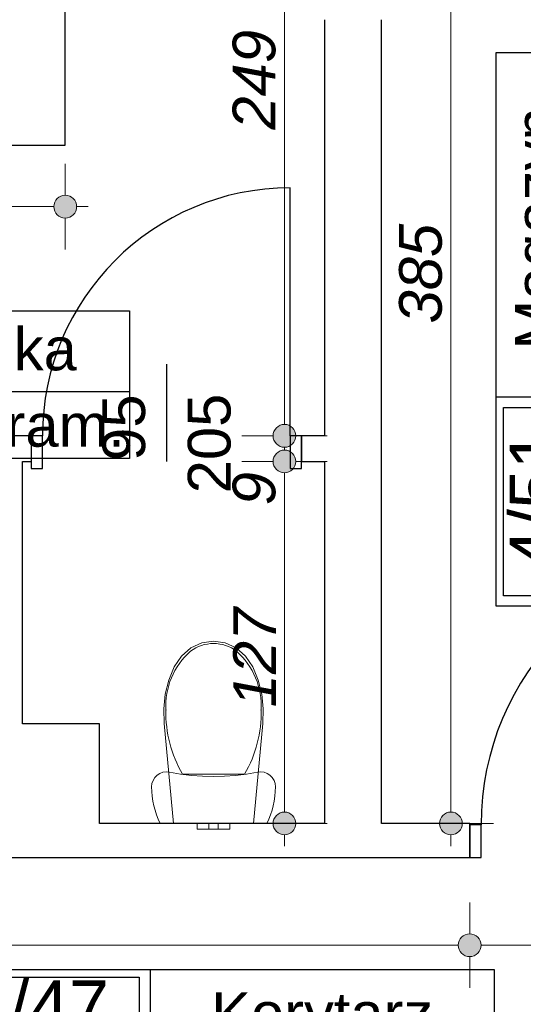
# Model space of a CAD drawing. Header units: millimetres. Extents: x -170998 to -45998, y 10557 to 52557.
# Tile 69 of 92: x -96178 to -94410, y 17465 to 20919. Entities that reach past the tile are written whole.
import ezdxf
from ezdxf.enums import TextEntityAlignment as Align

# ---------------------------------------------------------------- set-up
doc = ezdxf.new("R2010")
doc.units = ezdxf.units.MM
doc.header["$MEASUREMENT"] = 0
for name, color, linetype in [('Drzwi', 7, 'Continuous'), ('Obiekt', 7, 'Continuous'), ('Strefa', 7, 'Continuous'), ('Słup', 7, 'Continuous'), ('Wymiary', 7, 'Continuous'), ('Ściana', 7, 'Continuous')]:
    doc.layers.add(name, color=color, linetype=linetype)
doc.styles.add('Arial', font='txt')
doc.dimstyles.new('GENERATED_STYLE__1', dxfattribs={"dimtxt": 150, "dimasz": 152, "dimexe": 0.18, "dimexo": 0, "dimgap": 0.09, "dimtad": 1, "dimtih": 1, "dimtoh": 1, "dimlfac": 0.1, "dimzin": 0, "dimdsep": 46, "dimtxsty": 'Arial', "dimblk": 'ARROWHEAD_11', "dimblk1": 'ARROWHEAD_11', "dimblk2": 'ARROWHEAD_11', "dimcen": 0.09, "dimclrd": 114, "dimclre": 114, "dimclrt": 114, "dimazin": 0, "dimtfac": 1, "dimtdec": 4, "dimtmove": 0, "dimatfit": 3, "dimfxl": 1, "dimtolj": 1, "dimtzin": 0, "dimarcsym": 0})
doc.dimstyles.new('GENERATED_STYLE__2', dxfattribs={"dimtxt": 150, "dimasz": 152, "dimexe": 0.18, "dimexo": 0, "dimgap": 0.09, "dimtad": 1, "dimlfac": 0.1, "dimzin": 0, "dimdsep": 46, "dimtxsty": 'Arial', "dimblk": 'ARROWHEAD_11', "dimblk1": 'ARROWHEAD_11', "dimblk2": 'ARROWHEAD_11', "dimcen": 0.09, "dimclrd": 114, "dimclre": 114, "dimclrt": 114, "dimazin": 0, "dimtfac": 1, "dimtdec": 4, "dimtmove": 0, "dimatfit": 3, "dimfxl": 1, "dimtolj": 1, "dimtzin": 0, "dimarcsym": 0})

# ---------------------------------------------------------------- blocks, each defined once
blk = doc.blocks.new('Korytarz_4_47_47', base_point=(-95719.8, 17303.7))
at = {"layer": 'Strefa'}
for p, q in [((-96498.9, 17586.5), (-94511.7, 17586.5)), ((-96498.9, 17068), (-96498.9, 17586.5)), ((-95719.8, 17586.5), (-95719.8, 17068)), ((-94511.7, 17586.5), (-94511.7, 17068)), ((-96459.9, 17560.6), (-95758.8, 17560.6)), ((-96459.9, 17334.3), (-96459.9, 17560.6)), ((-95758.8, 17560.6), (-95758.8, 17334.3)), ((-95758.8, 17334.3), (-96459.9, 17334.3)), ((-96498.9, 17303.7), (-94511.7, 17303.7)), ((-94511.7, 17068), (-96498.9, 17068))]:
    blk.add_line(p, q, dxfattribs=at)
at = {"layer": 'Strefa', "style": 'Arial'}
for tag, height, p in [('ROOM_NUMBER', 180, (-96109.3, 17458.6)), ('ROOM_NAME', 150, (-95115.7, 17432.1)), ('floor_f', 150, (-95115.7, 17184.6)), ('ROOM_CALC_AREA', 150, (-96109.3, 17191.6))]:
    blk.add_attdef(tag, text='', height=height, dxfattribs=at).set_placement(p, align=Align.MIDDLE_CENTER)
blk = doc.blocks.new('Łazienka_4_49_49', base_point=(-97000.8, 19615.4))
at = {"layer": 'Strefa'}
for p, q in [((-97734.9, 19898.2), (-95792.7, 19898.2)), ((-97734.9, 19379.6), (-97734.9, 19898.2)), ((-97000.8, 19898.2), (-97000.8, 19379.6)), ((-95792.7, 19898.2), (-95792.7, 19379.6)), ((-97698.2, 19872.3), (-97037.5, 19872.3)), ((-97698.2, 19646), (-97698.2, 19872.3)), ((-97037.5, 19872.3), (-97037.5, 19646)), ((-97037.5, 19646), (-97698.2, 19646)), ((-97734.9, 19615.4), (-95792.7, 19615.4)), ((-95792.7, 19379.6), (-97734.9, 19379.6))]:
    blk.add_line(p, q, dxfattribs=at)
at = {"layer": 'Strefa', "style": 'Arial'}
for tag, height, p in [('ROOM_NUMBER', 180, (-97367.8, 19770.2)), ('ROOM_NAME', 150, (-96396.7, 19764.2)), ('ROOM_CALC_AREA', 150, (-97367.8, 19503.3)), ('floor_f', 150, (-96396.7, 19496.3))]:
    blk.add_attdef(tag, text='', height=height, dxfattribs=at).set_placement(p, align=Align.MIDDLE_CENTER)
blk = doc.blocks.new('Magazyn_4_51_51', base_point=(-94222, 19595.6))
at = {"layer": 'Strefa'}
for p, q in [((-94504.9, 18861.6), (-94504.9, 20803.8)), ((-94504.9, 20803.8), (-93986.3, 20803.8)), ((-94222, 18861.6), (-94222, 20803.8)), ((-93986.3, 20803.8), (-93986.3, 18861.6)), ((-94504.9, 19595.6), (-93986.3, 19595.6)), ((-94479, 18898.3), (-94479, 19558.9)), ((-94479, 19558.9), (-94252.7, 19558.9)), ((-94252.7, 19558.9), (-94252.7, 18898.3)), ((-94252.7, 18898.3), (-94479, 18898.3)), ((-93986.3, 18861.6), (-94504.9, 18861.6))]:
    blk.add_line(p, q, dxfattribs=at)
at = {"layer": 'Strefa', "style": 'Arial'}
for tag, height, p in [('ROOM_NAME', 150, (-94363.5, 20186.7)), ('floor_f', 150, (-94116, 20186.7)), ('ROOM_NUMBER', 180, (-94368.2, 19237.4)), ('ROOM_CALC_AREA', 150, (-94116, 19222.6))]:
    blk.add_attdef(tag, text='', height=height, rotation=90, dxfattribs=at).set_placement(p, align=Align.MIDDLE_CENTER)
blk = doc.blocks.new('*D430')
at = {"layer": 'Wymiary', "linetype": 'Continuous', "lineweight": 13}
for points in [[(-98928, 17672.2), (-98931.1, 17687.5), (-98939.7, 17700.5), (-98952.7, 17709.1), (-98968, 17712.2), (-98983.3, 17709.1), (-98996.3, 17700.5), (-99005, 17687.5), (-99008, 17672.2), (-99005, 17656.9), (-98996.3, 17643.9), (-98983.3, 17635.2), (-98968, 17632.2), (-98952.7, 17635.2), (-98939.7, 17643.9), (-98931.1, 17656.9)], [(-94558, 17672.2), (-94561.1, 17687.5), (-94569.7, 17700.5), (-94582.7, 17709.1), (-94598, 17712.2), (-94613.3, 17709.1), (-94626.3, 17700.5), (-94635, 17687.5), (-94638, 17672.2), (-94635, 17656.9), (-94626.3, 17643.9), (-94613.3, 17635.2), (-94598, 17632.2), (-94582.7, 17635.2), (-94569.7, 17643.9), (-94561.1, 17656.9)]]:
    blk.add_hatch(color=114, dxfattribs=at).paths.add_polyline_path(points)
at = {"layer": 'Wymiary', "color": 114, "lineweight": 13}
for p, q in [((-98968, 17712.2), (-98968, 17822.2)), ((-94598, 17712.2), (-94598, 17822.2)), ((-98928, 17672.2), (-94638, 17672.2)), ((-98968, 17522.2), (-98968, 17632.2)), ((-94598, 17522.2), (-94598, 17632.2))]:
    blk.add_line(p, q, dxfattribs=at)
for centre in [(-98968, 17672.2), (-94598, 17672.2)]:
    blk.add_circle(centre, 40, dxfattribs=at)
at = {"layer": 'Wymiary', "color": 114, "lineweight": 13, "insert": (-96953.8, 17702.2), "char_height": 150, "attachment_point": 7, "style": 'Arial'}
blk.add_mtext('\\A1;{\\fArial|b0|i1|c238|p38;437}', dxfattribs=at)
blk = doc.blocks.new('ARROWHEAD_11')
at = {"color": 0, "linetype": 'Continuous', "lineweight": 0}
blk.add_line((0, 0), (-1, 0), dxfattribs=at)
at = {"color": 0, "linetype": 'Continuous', "lineweight": 0, "const_width": 0.25, "flags": 128}
blk.add_lwpolyline([(-0.125, 0, 1), (0.125, 0, 1)], format="xyb", close=True, dxfattribs=at)
blk = doc.blocks.new('*D431')
at = {"layer": 'Wymiary', "linetype": 'Continuous', "lineweight": 13}
for points in [[(-94558, 17672.2), (-94561.1, 17687.5), (-94569.7, 17700.5), (-94582.7, 17709.1), (-94598, 17712.2), (-94613.3, 17709.1), (-94626.3, 17700.5), (-94635, 17687.5), (-94638, 17672.2), (-94635, 17656.9), (-94626.3, 17643.9), (-94613.3, 17635.2), (-94598, 17632.2), (-94582.7, 17635.2), (-94569.7, 17643.9), (-94561.1, 17656.9)], [(-93518, 17672.2), (-93521.1, 17687.5), (-93529.7, 17700.5), (-93542.7, 17709.1), (-93558, 17712.2), (-93573.3, 17709.1), (-93586.3, 17700.5), (-93595, 17687.5), (-93598, 17672.2), (-93595, 17656.9), (-93586.3, 17643.9), (-93573.3, 17635.2), (-93558, 17632.2), (-93542.7, 17635.2), (-93529.7, 17643.9), (-93521.1, 17656.9)]]:
    blk.add_hatch(color=114, dxfattribs=at).paths.add_polyline_path(points)
at = {"layer": 'Wymiary', "color": 114, "lineweight": 13}
for p, q in [((-94598, 17712.2), (-94598, 17822.2)), ((-93558, 17712.2), (-93558, 17822.2)), ((-94558, 17672.2), (-93598, 17672.2)), ((-94598, 17522.2), (-94598, 17632.2)), ((-93558, 17522.2), (-93558, 17632.2))]:
    blk.add_line(p, q, dxfattribs=at)
for centre in [(-94598, 17672.2), (-93558, 17672.2)]:
    blk.add_circle(centre, 40, dxfattribs=at)
at = {"layer": 'Wymiary', "color": 114, "lineweight": 13, "insert": (-94248.8, 17702.2), "char_height": 150, "attachment_point": 7, "style": 'Arial'}
blk.add_mtext('\\A1;{\\fArial|b0|i1|c238|p38;104}', dxfattribs=at)
blk = doc.blocks.new('*D437')
at = {"layer": 'Wymiary', "linetype": 'Continuous', "lineweight": 13}
for points in [[(-98698, 21688.1), (-98701.1, 21703.4), (-98709.7, 21716.3), (-98722.7, 21725), (-98738, 21728.1), (-98753.3, 21725), (-98766.3, 21716.3), (-98775, 21703.4), (-98778, 21688.1), (-98775, 21672.7), (-98766.3, 21659.8), (-98753.3, 21651.1), (-98738, 21648.1), (-98722.7, 21651.1), (-98709.7, 21659.8), (-98701.1, 21672.7)], [(-95068, 21688.1), (-95071.1, 21703.4), (-95079.7, 21716.3), (-95092.7, 21725), (-95108, 21728.1), (-95123.3, 21725), (-95136.3, 21716.3), (-95145, 21703.4), (-95148, 21688.1), (-95145, 21672.7), (-95136.3, 21659.8), (-95123.3, 21651.1), (-95108, 21648.1), (-95092.7, 21651.1), (-95079.7, 21659.8), (-95071.1, 21672.7)]]:
    blk.add_hatch(color=114, dxfattribs=at).paths.add_polyline_path(points)
at = {"layer": 'Wymiary', "color": 114, "lineweight": 13}
for p, q in [((-98738, 21728.1), (-98738, 21838.1)), ((-95108, 21728.1), (-95108, 21838.1)), ((-98698, 21688.1), (-95148, 21688.1)), ((-98738, 21538.1), (-98738, 21648.1)), ((-95108, 21538.1), (-95108, 21648.1))]:
    blk.add_line(p, q, dxfattribs=at)
for centre in [(-98738, 21688.1), (-95108, 21688.1)]:
    blk.add_circle(centre, 40, dxfattribs=at)
at = {"layer": 'Wymiary', "color": 114, "lineweight": 13, "char_height": 150, "attachment_point": 7, "style": 'Arial'}
for s, insert in [('\\A1;{\\fArial|b0|i1|c238|p38;363}', (-97207.6, 21718.1)), ('\\A1;{\\fArial|b0|i1|c238|p38;20}', (-95375.7, 21718.1))]:
    blk.add_mtext(s, dxfattribs=dict(at, insert=insert))
blk = doc.blocks.new('*D438')
at = {"layer": 'Wymiary', "linetype": 'Continuous', "lineweight": 13}
for points in [[(-95068, 21688.1), (-95071.1, 21703.4), (-95079.7, 21716.3), (-95092.7, 21725), (-95108, 21728.1), (-95123.3, 21725), (-95136.3, 21716.3), (-95145, 21703.4), (-95148, 21688.1), (-95145, 21672.7), (-95136.3, 21659.8), (-95123.3, 21651.1), (-95108, 21648.1), (-95092.7, 21651.1), (-95079.7, 21659.8), (-95071.1, 21672.7)], [(-94868, 21688.1), (-94871.1, 21703.4), (-94879.7, 21716.3), (-94892.7, 21725), (-94908, 21728.1), (-94923.3, 21725), (-94936.3, 21716.3), (-94945, 21703.4), (-94948, 21688.1), (-94945, 21672.7), (-94936.3, 21659.8), (-94923.3, 21651.1), (-94908, 21648.1), (-94892.7, 21651.1), (-94879.7, 21659.8), (-94871.1, 21672.7)]]:
    blk.add_hatch(color=114, dxfattribs=at).paths.add_polyline_path(points)
at = {"layer": 'Wymiary', "color": 114, "lineweight": 13}
for p, q in [((-95108, 21728.1), (-95108, 21838.1)), ((-94908, 21728.1), (-94908, 21838.1)), ((-95068, 21688.1), (-94948, 21688.1)), ((-95108, 21538.1), (-95108, 21648.1)), ((-94908, 21538.1), (-94908, 21648.1))]:
    blk.add_line(p, q, dxfattribs=at)
for centre in [(-95108, 21688.1), (-94908, 21688.1)]:
    blk.add_circle(centre, 40, dxfattribs=at)
blk = doc.blocks.new('*D439')
at = {"layer": 'Wymiary', "linetype": 'Continuous', "lineweight": 13}
for points in [[(-94868, 21688.1), (-94871.1, 21703.4), (-94879.7, 21716.3), (-94892.7, 21725), (-94908, 21728.1), (-94923.3, 21725), (-94936.3, 21716.3), (-94945, 21703.4), (-94948, 21688.1), (-94945, 21672.7), (-94936.3, 21659.8), (-94923.3, 21651.1), (-94908, 21648.1), (-94892.7, 21651.1), (-94879.7, 21659.8), (-94871.1, 21672.7)], [(-93418, 21688.1), (-93421.1, 21703.4), (-93429.7, 21716.3), (-93442.7, 21725), (-93458, 21728.1), (-93473.3, 21725), (-93486.3, 21716.3), (-93495, 21703.4), (-93498, 21688.1), (-93495, 21672.7), (-93486.3, 21659.8), (-93473.3, 21651.1), (-93458, 21648.1), (-93442.7, 21651.1), (-93429.7, 21659.8), (-93421.1, 21672.7)]]:
    blk.add_hatch(color=114, dxfattribs=at).paths.add_polyline_path(points)
at = {"layer": 'Wymiary', "color": 114, "lineweight": 13}
for p, q in [((-94908, 21728.1), (-94908, 21838.1)), ((-93458, 21728.1), (-93458, 21838.1)), ((-94868, 21688.1), (-93498, 21688.1)), ((-94908, 21538.1), (-94908, 21648.1)), ((-93458, 21538.1), (-93458, 21648.1))]:
    blk.add_line(p, q, dxfattribs=at)
for centre in [(-94908, 21688.1), (-93458, 21688.1)]:
    blk.add_circle(centre, 40, dxfattribs=at)
at = {"layer": 'Wymiary', "color": 114, "lineweight": 13, "char_height": 150, "attachment_point": 7, "style": 'Arial'}
for s, insert in [('\\A1;{\\fArial|b0|i1|c238|p38;145}', (-94467.6, 21718.1)), ('\\A1;{\\fArial|b0|i1|c238|p38;12}', (-93725.7, 21718.1))]:
    blk.add_mtext(s, dxfattribs=dict(at, insert=insert))
blk = doc.blocks.new('*D449')
at = {"layer": 'Wymiary', "linetype": 'Continuous', "lineweight": 13}
for points in [[(-98698, 20263.4), (-98701.1, 20278.7), (-98709.7, 20291.7), (-98722.7, 20300.4), (-98738, 20303.4), (-98753.3, 20300.4), (-98766.3, 20291.7), (-98775, 20278.7), (-98778, 20263.4), (-98775, 20248.1), (-98766.3, 20235.2), (-98753.3, 20226.5), (-98738, 20223.4), (-98722.7, 20226.5), (-98709.7, 20235.2), (-98701.1, 20248.1)], [(-95978, 20263.4), (-95981.1, 20278.7), (-95989.7, 20291.7), (-96002.7, 20300.4), (-96018, 20303.4), (-96033.3, 20300.4), (-96046.3, 20291.7), (-96055, 20278.7), (-96058, 20263.4), (-96055, 20248.1), (-96046.3, 20235.2), (-96033.3, 20226.5), (-96018, 20223.4), (-96002.7, 20226.5), (-95989.7, 20235.2), (-95981.1, 20248.1)]]:
    blk.add_hatch(color=114, dxfattribs=at).paths.add_polyline_path(points)
at = {"layer": 'Wymiary', "color": 114, "lineweight": 13}
for p, q in [((-98738, 20303.4), (-98738, 20413.4)), ((-96018, 20303.4), (-96018, 20413.4)), ((-98818, 20263.4), (-98778, 20263.4)), ((-98698, 20263.4), (-96058, 20263.4)), ((-95978, 20263.4), (-95938, 20263.4)), ((-98738, 20113.4), (-98738, 20223.4)), ((-96018, 20113.4), (-96018, 20223.4))]:
    blk.add_line(p, q, dxfattribs=at)
for centre in [(-98738, 20263.4), (-96018, 20263.4)]:
    blk.add_circle(centre, 40, dxfattribs=at)
at = {"layer": 'Wymiary', "color": 114, "lineweight": 13, "insert": (-97548.8, 20293.4), "char_height": 150, "attachment_point": 7, "style": 'Arial'}
blk.add_mtext('\\A1;{\\fArial|b0|i1|c238|p38;272}', dxfattribs=at)
blk = doc.blocks.new('*D454')
at = {"layer": 'Wymiary', "linetype": 'Continuous', "lineweight": 13}
for points in [[(-98293.8, 21069.3), (-98296.8, 21084.6), (-98305.5, 21097.6), (-98318.5, 21106.3), (-98333.8, 21109.3), (-98349.1, 21106.3), (-98362.1, 21097.6), (-98370.7, 21084.6), (-98373.8, 21069.3), (-98370.7, 21054), (-98362.1, 21041), (-98349.1, 21032.4), (-98333.8, 21029.3), (-98318.5, 21032.4), (-98305.5, 21041), (-98296.8, 21054)], [(-98293.8, 20479.3), (-98296.8, 20494.6), (-98305.5, 20507.6), (-98318.5, 20516.3), (-98333.8, 20519.3), (-98349.1, 20516.3), (-98362.1, 20507.6), (-98370.7, 20494.6), (-98373.8, 20479.3), (-98370.7, 20464), (-98362.1, 20451), (-98349.1, 20442.4), (-98333.8, 20439.3), (-98318.5, 20442.4), (-98305.5, 20451), (-98296.8, 20464)]]:
    blk.add_hatch(color=114, dxfattribs=at).paths.add_polyline_path(points)
at = {"layer": 'Wymiary', "color": 114, "lineweight": 13}
for p, q in [((-98373.8, 21069.3), (-98483.8, 21069.3)), ((-98183.8, 21069.3), (-98293.8, 21069.3)), ((-98333.8, 20519.3), (-98333.8, 21029.3)), ((-98373.8, 20479.3), (-98483.8, 20479.3)), ((-98183.8, 20479.3), (-98293.8, 20479.3))]:
    blk.add_line(p, q, dxfattribs=at)
for centre in [(-98333.8, 21069.3), (-98333.8, 20479.3)]:
    blk.add_circle(centre, 40, dxfattribs=at)
at = {"layer": 'Wymiary', "color": 114, "lineweight": 13, "insert": (-98363.8, 20660.5), "char_height": 150, "attachment_point": 7, "rotation": 90, "style": 'Arial'}
blk.add_mtext('\\A1;{\\fArial|b0|i1|c238|p38;59}', dxfattribs=at)
blk = doc.blocks.new('*D456')
at = {"layer": 'Wymiary', "linetype": 'Continuous', "lineweight": 13}
for points in [[(-95208.3, 19369.3), (-95211.3, 19384.6), (-95220, 19397.6), (-95233, 19406.3), (-95248.3, 19409.3), (-95263.6, 19406.3), (-95276.6, 19397.6), (-95285.2, 19384.6), (-95288.3, 19369.3), (-95285.2, 19354), (-95276.6, 19341), (-95263.6, 19332.4), (-95248.3, 19329.3), (-95233, 19332.4), (-95220, 19341), (-95211.3, 19354)], [(-95208.3, 18099.3), (-95211.3, 18114.6), (-95220, 18127.6), (-95233, 18136.3), (-95248.3, 18139.3), (-95263.6, 18136.3), (-95276.6, 18127.6), (-95285.2, 18114.6), (-95288.3, 18099.3), (-95285.2, 18084), (-95276.6, 18071), (-95263.6, 18062.4), (-95248.3, 18059.3), (-95233, 18062.4), (-95220, 18071), (-95211.3, 18084)]]:
    blk.add_hatch(color=114, dxfattribs=at).paths.add_polyline_path(points)
at = {"layer": 'Wymiary', "color": 114, "lineweight": 13}
for p, q in [((-95288.3, 19369.3), (-95398.3, 19369.3)), ((-95098.3, 19369.3), (-95208.3, 19369.3)), ((-95248.3, 18139.3), (-95248.3, 19329.3)), ((-95288.3, 18099.3), (-95398.3, 18099.3)), ((-95098.3, 18099.3), (-95208.3, 18099.3)), ((-95248.3, 18019.3), (-95248.3, 18059.3))]:
    blk.add_line(p, q, dxfattribs=at)
for centre in [(-95248.3, 19369.3), (-95248.3, 18099.3)]:
    blk.add_circle(centre, 40, dxfattribs=at)
at = {"layer": 'Wymiary', "color": 114, "lineweight": 13, "char_height": 150, "attachment_point": 7, "rotation": 90, "style": 'Arial'}
for s, insert in [('\\A1;{\\fArial|b0|i1|c238|p38;9}', (-95278.3, 19215.5)), ('\\A1;{\\fArial|b0|i1|c238|p38;127}', (-95278.3, 18506.7))]:
    blk.add_mtext(s, dxfattribs=dict(at, insert=insert))
blk = doc.blocks.new('*D457')
at = {"layer": 'Wymiary', "linetype": 'Continuous', "lineweight": 13}
for points in [[(-95208.3, 19459.3), (-95211.3, 19474.6), (-95220, 19487.6), (-95233, 19496.3), (-95248.3, 19499.3), (-95263.6, 19496.3), (-95276.6, 19487.6), (-95285.2, 19474.6), (-95288.3, 19459.3), (-95285.2, 19444), (-95276.6, 19431), (-95263.6, 19422.4), (-95248.3, 19419.3), (-95233, 19422.4), (-95220, 19431), (-95211.3, 19444)], [(-95208.3, 19369.3), (-95211.3, 19384.6), (-95220, 19397.6), (-95233, 19406.3), (-95248.3, 19409.3), (-95263.6, 19406.3), (-95276.6, 19397.6), (-95285.2, 19384.6), (-95288.3, 19369.3), (-95285.2, 19354), (-95276.6, 19341), (-95263.6, 19332.4), (-95248.3, 19329.3), (-95233, 19332.4), (-95220, 19341), (-95211.3, 19354)]]:
    blk.add_hatch(color=114, dxfattribs=at).paths.add_polyline_path(points)
at = {"layer": 'Wymiary', "color": 114, "lineweight": 13}
for p, q in [((-95288.3, 19459.3), (-95398.3, 19459.3)), ((-95098.3, 19459.3), (-95208.3, 19459.3)), ((-95248.3, 19409.3), (-95248.3, 19419.3)), ((-95288.3, 19369.3), (-95398.3, 19369.3)), ((-95098.3, 19369.3), (-95208.3, 19369.3))]:
    blk.add_line(p, q, dxfattribs=at)
for centre in [(-95248.3, 19459.3), (-95248.3, 19369.3)]:
    blk.add_circle(centre, 40, dxfattribs=at)
blk = doc.blocks.new('*D458')
at = {"layer": 'Wymiary', "linetype": 'Continuous', "lineweight": 13}
for points in [[(-95208.3, 21949.3), (-95211.3, 21964.6), (-95220, 21977.6), (-95233, 21986.3), (-95248.3, 21989.3), (-95263.6, 21986.3), (-95276.6, 21977.6), (-95285.2, 21964.6), (-95288.3, 21949.3), (-95285.2, 21934), (-95276.6, 21921), (-95263.6, 21912.4), (-95248.3, 21909.3), (-95233, 21912.4), (-95220, 21921), (-95211.3, 21934)], [(-95208.3, 19459.3), (-95211.3, 19474.6), (-95220, 19487.6), (-95233, 19496.3), (-95248.3, 19499.3), (-95263.6, 19496.3), (-95276.6, 19487.6), (-95285.2, 19474.6), (-95288.3, 19459.3), (-95285.2, 19444), (-95276.6, 19431), (-95263.6, 19422.4), (-95248.3, 19419.3), (-95233, 19422.4), (-95220, 19431), (-95211.3, 19444)]]:
    blk.add_hatch(color=114, dxfattribs=at).paths.add_polyline_path(points)
at = {"layer": 'Wymiary', "color": 114, "lineweight": 13}
for p, q in [((-95288.3, 21949.3), (-95398.3, 21949.3)), ((-95098.3, 21949.3), (-95208.3, 21949.3)), ((-95248.3, 19499.3), (-95248.3, 21909.3)), ((-95288.3, 19459.3), (-95398.3, 19459.3)), ((-95098.3, 19459.3), (-95208.3, 19459.3))]:
    blk.add_line(p, q, dxfattribs=at)
for centre in [(-95248.3, 21949.3), (-95248.3, 19459.3)]:
    blk.add_circle(centre, 40, dxfattribs=at)
at = {"layer": 'Wymiary', "color": 114, "lineweight": 13, "insert": (-95278.3, 20533.6), "char_height": 150, "attachment_point": 7, "rotation": 90, "style": 'Arial'}
blk.add_mtext('\\A1;{\\fArial|b0|i1|c238|p38;249}', dxfattribs=at)
blk = doc.blocks.new('*D461')
at = {"layer": 'Wymiary', "linetype": 'Continuous', "lineweight": 13}
for points in [[(-94623.9, 21949.3), (-94626.9, 21964.6), (-94635.6, 21977.6), (-94648.6, 21986.3), (-94663.9, 21989.3), (-94679.2, 21986.3), (-94692.2, 21977.6), (-94700.8, 21964.6), (-94703.9, 21949.3), (-94700.8, 21934), (-94692.2, 21921), (-94679.2, 21912.4), (-94663.9, 21909.3), (-94648.6, 21912.4), (-94635.6, 21921), (-94626.9, 21934)], [(-94623.9, 18099.3), (-94626.9, 18114.6), (-94635.6, 18127.6), (-94648.6, 18136.3), (-94663.9, 18139.3), (-94679.2, 18136.3), (-94692.2, 18127.6), (-94700.8, 18114.6), (-94703.9, 18099.3), (-94700.8, 18084), (-94692.2, 18071), (-94679.2, 18062.4), (-94663.9, 18059.3), (-94648.6, 18062.4), (-94635.6, 18071), (-94626.9, 18084)]]:
    blk.add_hatch(color=114, dxfattribs=at).paths.add_polyline_path(points)
at = {"layer": 'Wymiary', "color": 114, "lineweight": 13}
for p, q in [((-94663.9, 21989.3), (-94663.9, 22029.3)), ((-94703.9, 21949.3), (-94813.9, 21949.3)), ((-94513.9, 21949.3), (-94623.9, 21949.3)), ((-94663.9, 18139.3), (-94663.9, 21909.3)), ((-94703.9, 18099.3), (-94813.9, 18099.3)), ((-94513.9, 18099.3), (-94623.9, 18099.3)), ((-94663.9, 18019.3), (-94663.9, 18059.3))]:
    blk.add_line(p, q, dxfattribs=at)
for centre in [(-94663.9, 21949.3), (-94663.9, 18099.3)]:
    blk.add_circle(centre, 40, dxfattribs=at)
at = {"layer": 'Wymiary', "color": 114, "lineweight": 13, "insert": (-94693.9, 19853.6), "char_height": 150, "attachment_point": 7, "rotation": 90, "style": 'Arial'}
blk.add_mtext('\\A1;{\\fArial|b0|i1|c238|p38;385}', dxfattribs=at)
blk = doc.blocks.new('*D717')
at = {"layer": 'Wymiary', "linetype": 'Continuous', "lineweight": 13}
for points in [[(-140218, 15152.7), (-140221.1, 15168.1), (-140229.7, 15181), (-140242.7, 15189.7), (-140258, 15192.7), (-140273.3, 15189.7), (-140286.3, 15181), (-140295, 15168.1), (-140298, 15152.7), (-140295, 15137.4), (-140286.3, 15124.5), (-140273.3, 15115.8), (-140258, 15112.7), (-140242.7, 15115.8), (-140229.7, 15124.5), (-140221.1, 15137.4)], [(-67518, 15152.7), (-67521, 15168.1), (-67529.7, 15181), (-67542.7, 15189.7), (-67558, 15192.7), (-67573.3, 15189.7), (-67586.3, 15181), (-67594.9, 15168.1), (-67598, 15152.7), (-67594.9, 15137.4), (-67586.3, 15124.5), (-67573.3, 15115.8), (-67558, 15112.7), (-67542.7, 15115.8), (-67529.7, 15124.5), (-67521, 15137.4)]]:
    blk.add_hatch(color=114, dxfattribs=at).paths.add_polyline_path(points)
at = {"layer": 'Wymiary', "color": 114, "lineweight": 13}
for p, q in [((-140258, 15192.7), (-140258, 15302.7)), ((-67558, 15192.7), (-67558, 15302.7)), ((-140338, 15152.7), (-140298, 15152.7)), ((-140218, 15152.7), (-67598, 15152.7)), ((-67518, 15152.7), (-67478, 15152.7)), ((-140258, 15002.7), (-140258, 15112.7)), ((-67558, 15002.7), (-67558, 15112.7))]:
    blk.add_line(p, q, dxfattribs=at)
for centre in [(-140258, 15152.7), (-67558, 15152.7)]:
    blk.add_circle(centre, 40, dxfattribs=at)
at = {"layer": 'Wymiary', "color": 114, "lineweight": 13, "insert": (-104307.1, 15182.7), "char_height": 150, "attachment_point": 7, "style": 'Arial'}
blk.add_mtext('\\A1;{\\fArial|b0|i1|c238|p38;7\xa0270,01}', dxfattribs=at)

msp = doc.modelspace()

# ---------------------------------------------------------------- linework, layer by layer
at = {"layer": 'Drzwi'}
for p, q in [((-95228.019, 19459.32), (-95228.019, 20329.32)), ((-96098.019, 19459.32), (-96138.019, 19459.32)), ((-96138.019, 19459.32), (-96138.019, 19344.32)), ((-96138.019, 19459.32), (-96138.019, 19369.32)), ((-96098.019, 19344.32), (-96098.019, 19459.32)), ((-95188.019, 19459.32), (-95228.019, 19459.32)), ((-95228.019, 19459.32), (-95228.019, 19344.32)), ((-95188.019, 19344.32), (-95188.019, 19459.32)), ((-95188.019, 19459.32), (-95188.019, 19369.32)), ((-96138.019, 19344.32), (-96098.019, 19344.32)), ((-95228.019, 19344.32), (-95188.019, 19344.32)), ((-94558.019, 18094.32), (-94598.019, 18094.32)), ((-94598.019, 18094.32), (-94598.019, 17979.32)), ((-94598.019, 17979.32), (-94598.019, 18094.32)), ((-94558.019, 17979.32), (-94558.019, 18094.32)), ((-94598.019, 17979.32), (-94558.019, 17979.32))]:
    msp.add_line(p, q, dxfattribs=at)
for centre, radius in [((-95228.019, 19459.32), 870), ((-93598.019, 18094.32), 960)]:
    msp.add_arc(centre, radius, 90, 180, dxfattribs=at)
at = {"layer": 'Obiekt'}
msp.add_line((-95663.019, 19710.699), (-95663.019, 19369.32), dxfattribs=at)
at = {"layer": 'Obiekt', "color": 8, "lineweight": 5}
for p, q in [((-95538.49, 18733.104), (-95576.798, 18715.144)), ((-95497.441, 18739.321), (-95538.49, 18733.104)), ((-95497.442, 18730.681), (-95497.441, 18730.681)), ((-95456.392, 18733.104), (-95497.441, 18739.321)), ((-95418.084, 18715.144), (-95456.392, 18733.104)), ((-95576.798, 18715.144), (-95609.841, 18686.626)), ((-95578.517, 18703.87), (-95578.518, 18703.87)), ((-95385.041, 18686.626), (-95418.084, 18715.144)), ((-95609.841, 18686.626), (-95635.439, 18649.43)), ((-95359.443, 18649.43), (-95385.041, 18686.626)), ((-95635.439, 18649.43), (-95654.459, 18602.492)), ((-95340.422, 18602.492), (-95359.443, 18649.43)), ((-95654.459, 18602.492), (-95666.865, 18552.746)), ((-95328.017, 18552.746), (-95340.422, 18602.492)), ((-95666.865, 18552.746), (-95672.352, 18501.4)), ((-95322.53, 18501.4), (-95328.017, 18552.746)), ((-95672.352, 18501.4), (-95670.789, 18449.703)), ((-95324.093, 18449.703), (-95322.53, 18501.4)), ((-95670.789, 18449.703), (-95638.416, 18099.32)), ((-95356.466, 18099.32), (-95324.093, 18449.703)), ((-95685.903, 18274.773), (-95695.649, 18268.467)), ((-95675.011, 18278.786), (-95685.903, 18274.773)), ((-95663.503, 18280.31), (-95675.011, 18278.786)), ((-95651.941, 18279.271), (-95663.503, 18280.31)), ((-95613.656, 18272.489), (-95651.941, 18279.271)), ((-95342.941, 18279.271), (-95381.226, 18272.489)), ((-95331.379, 18280.31), (-95342.941, 18279.271)), ((-95319.871, 18278.786), (-95331.379, 18280.31)), ((-95308.979, 18274.773), (-95319.871, 18278.786)), ((-95299.233, 18268.467), (-95308.979, 18274.773)), ((-95709.873, 18250.302), (-95713.658, 18239.331)), ((-95703.771, 18260.175), (-95709.873, 18250.302)), ((-95695.649, 18268.467), (-95703.771, 18260.175)), ((-95575.08, 18267.633), (-95613.656, 18272.489)), ((-95606.382, 18272.363), (-95497.441, 18272.363)), ((-95536.309, 18264.714), (-95575.08, 18267.633)), ((-95497.441, 18263.74), (-95536.309, 18264.714)), ((-95497.441, 18272.363), (-95388.5, 18272.363)), ((-95458.572, 18264.714), (-95497.441, 18263.74)), ((-95419.802, 18267.633), (-95458.572, 18264.714)), ((-95381.226, 18272.489), (-95419.802, 18267.633)), ((-95291.111, 18260.175), (-95299.233, 18268.467)), ((-95285.009, 18250.302), (-95291.111, 18260.175)), ((-95281.224, 18239.331), (-95285.009, 18250.302)), ((-95713.658, 18239.331), (-95714.941, 18227.797)), ((-95714.941, 18227.797), (-95714.452, 18211.141)), ((-95714.452, 18211.141), (-95712.987, 18194.543)), ((-95281.895, 18194.543), (-95280.43, 18211.141)), ((-95279.941, 18227.797), (-95281.224, 18239.331)), ((-95280.43, 18211.141), (-95279.941, 18227.797)), ((-95712.987, 18194.543), (-95710.551, 18178.06)), ((-95710.551, 18178.06), (-95707.152, 18161.747)), ((-95287.73, 18161.747), (-95284.331, 18178.06)), ((-95284.331, 18178.06), (-95281.895, 18194.543)), ((-95707.152, 18161.747), (-95702.801, 18145.662)), ((-95702.801, 18145.662), (-95697.515, 18129.86)), ((-95297.367, 18129.86), (-95292.081, 18145.662)), ((-95292.081, 18145.662), (-95287.73, 18161.747)), ((-95697.515, 18129.86), (-95691.31, 18114.395)), ((-95691.31, 18114.395), (-95684.209, 18099.32)), ((-95310.673, 18099.32), (-95303.572, 18114.395)), ((-95303.572, 18114.395), (-95297.367, 18129.86)), ((-95684.209, 18099.32), (-95310.673, 18099.32)), ((-95638.416, 18099.32), (-95356.466, 18099.32)), ((-95537.746, 18099.32), (-95554.441, 18099.32)), ((-95554.441, 18099.32), (-95554.441, 18079.32)), ((-95537.746, 18079.32), (-95554.441, 18079.32)), ((-95513.441, 18099.32), (-95537.746, 18099.32)), ((-95513.441, 18079.32), (-95537.746, 18079.32)), ((-95508.755, 18099.32), (-95513.441, 18099.32)), ((-95513.441, 18099.32), (-95513.441, 18079.32)), ((-95508.755, 18079.32), (-95513.441, 18079.32)), ((-95497.441, 18099.32), (-95508.755, 18099.32)), ((-95497.441, 18079.32), (-95508.755, 18079.32)), ((-95486.127, 18099.32), (-95497.441, 18099.32)), ((-95486.127, 18079.32), (-95497.441, 18079.32)), ((-95481.441, 18099.32), (-95486.127, 18099.32)), ((-95481.441, 18079.32), (-95486.127, 18079.32)), ((-95481.441, 18099.32), (-95481.441, 18079.32)), ((-95457.136, 18099.32), (-95481.441, 18099.32)), ((-95457.136, 18079.32), (-95481.441, 18079.32)), ((-95440.441, 18099.32), (-95457.136, 18099.32)), ((-95440.441, 18079.32), (-95457.136, 18079.32)), ((-95440.441, 18099.32), (-95440.441, 18079.32))]:
    msp.add_line(p, q, dxfattribs=at)
for centre, radius, start, end in [((-95496.629, 18592.079), 138.562, 90.335594, 126.222811), ((-95498.254, 18592.076), 138.565, 53.777196, 89.664414), ((-95407.98, 18511.624), 256.976, 131.575502, 183.195152), ((-95586.901, 18511.624), 256.976, 356.804848, 48.424498), ((-95239.346, 18487.257), 425.383, 178.646069, 210.348234), ((-95755.536, 18487.257), 425.383, 329.651766, 1.353931)]:
    msp.add_arc(centre, radius, start, end, dxfattribs=at)
for p in [(-95416.364, 18703.87), (-95664.477, 18497.305), (-95330.405, 18497.305), (-95606.382, 18272.363)]:
    msp.add_point(p, dxfattribs=at)
at = {"layer": 'Słup'}
for p, q in [((-95898.019, 18449.32), (-96168.019, 18449.32)), ((-95898.019, 18099.32), (-95898.019, 18449.32))]:
    msp.add_line(p, q, dxfattribs=at)
at = {"layer": 'Ściana'}
for p, q in [((-96138.019, 19459.32), (-96138.019, 19369.32)), ((-95188.019, 19459.32), (-95188.019, 19369.32)), ((-94598.019, 18094.32), (-94598.019, 18099.32)), ((-94598.019, 17979.32), (-94598.019, 18094.32))]:
    msp.add_line(p, q, dxfattribs=at)
at = {"layer": 'Ściana', "flags": 128}
for points in [[(-96018.019, 20479.32), (-96018.019, 21069.32)], [(-95108.019, 20919.32), (-95108.019, 19459.32)], [(-94908.019, 18099.32), (-94908.019, 20919.32)], [(-98738.019, 20479.32), (-96018.019, 20479.32)], [(-96138.019, 19459.32), (-96288.019, 19459.32)], [(-95108.019, 19459.32), (-95188.019, 19459.32)], [(-96168.019, 19369.32), (-96138.019, 19369.32)], [(-96168.019, 18449.32), (-96168.019, 19369.32)], [(-95188.019, 19369.32), (-95108.019, 19369.32)], [(-95108.019, 19369.32), (-95108.019, 18099.32)], [(-95108.019, 18099.32), (-95898.019, 18099.32)], [(-94598.019, 18099.32), (-94908.019, 18099.32)], [(-98968.019, 17979.32), (-94598.019, 17979.32)]]:
    msp.add_lwpolyline(points, dxfattribs=at)

# ---------------------------------------------------------------- block references
at = {"layer": 'Strefa'}
ref = msp.add_blockref('Magazyn_4_51_51', (-94222.025, 19595.65), dxfattribs=at)
ref.add_attrib('ROOM_NAME', 'Magazyn', dxfattribs={"color": 7, "height": 150, "rotation": 90, "style": 'Arial'}).set_placement((-94363.453, 20186.706), align=Align.MIDDLE_CENTER)
ref.add_attrib('ROOM_NUMBER', '4/51', dxfattribs={"color": 7, "height": 180, "rotation": 90, "style": 'Arial'}).set_placement((-94368.168, 19237.434), align=Align.MIDDLE_CENTER)
ref.add_attrib('ROOM_CALC_AREA', '5,4 m2', dxfattribs={"color": 7, "height": 150, "rotation": 90, "style": 'Arial'}).set_placement((-94115.953, 19222.647), align=Align.MIDDLE_CENTER)
ref.add_attrib('floor_f', 'płytki ceram.', dxfattribs={"color": 7, "height": 150, "rotation": 90, "style": 'Arial'}).set_placement((-94115.953, 20186.706), align=Align.MIDDLE_CENTER)
ref = msp.add_blockref('Łazienka_4_49_49', (-97000.827, 19615.358), dxfattribs=at)
ref.add_attrib('ROOM_NAME', 'Łazienka', dxfattribs={"color": 7, "height": 150, "style": 'Arial'}).set_placement((-96396.743, 19764.175), align=Align.MIDDLE_CENTER)
ref.add_attrib('ROOM_NUMBER', '4/49', dxfattribs={"color": 7, "height": 180, "style": 'Arial'}).set_placement((-97367.848, 19770.243), align=Align.MIDDLE_CENTER)
ref.add_attrib('ROOM_CALC_AREA', '9,8 m2', dxfattribs={"color": 7, "height": 150, "style": 'Arial'}).set_placement((-97367.848, 19503.304), align=Align.MIDDLE_CENTER)
ref.add_attrib('floor_f', 'płytki ceram.', dxfattribs={"color": 7, "height": 150, "style": 'Arial'}).set_placement((-96396.743, 19496.258), align=Align.MIDDLE_CENTER)
ref = msp.add_blockref('Korytarz_4_47_47', (-95719.819, 17303.684), dxfattribs=at)
ref.add_attrib('ROOM_NAME', 'Korytarz', dxfattribs={"color": 7, "height": 150, "style": 'Arial'}).set_placement((-95115.735, 17432.084), align=Align.MIDDLE_CENTER)
ref.add_attrib('ROOM_NUMBER', '4/47', dxfattribs={"color": 7, "height": 180, "style": 'Arial'}).set_placement((-96109.339, 17458.631), align=Align.MIDDLE_CENTER)
ref.add_attrib('ROOM_CALC_AREA', '17,9 m2', dxfattribs={"color": 7, "height": 150, "style": 'Arial'}).set_placement((-96109.339, 17191.63), align=Align.MIDDLE_CENTER)
ref.add_attrib('floor_f', 'płytki ceram.', dxfattribs={"color": 7, "height": 150, "style": 'Arial'}).set_placement((-95115.735, 17184.584), align=Align.MIDDLE_CENTER)

# ---------------------------------------------------------------- texts
at = {"layer": 'Obiekt', "char_height": 150, "attachment_point": 7, "rotation": 90, "style": 'Arial'}
for s, insert in [('\\A1;{\\fArial|b0|i0|c238|p38;95}', (-95735.55, 19371.489)), ('\\A1;{\\fArial|b0|i0|c238|p38;205}', (-95435.55, 19257.66))]:
    msp.add_mtext(s, dxfattribs=dict(at, insert=insert))

# ---------------------------------------------------------------- dimensions: what is measured, and where the dimension line sits
at = {"layer": 'Wymiary', "color": 114, "lineweight": 13}
for base, p1, p2, picture, middle in [((-94663.87, 21949.32), (-94908.019, 18099.32), (-94908.019, 21949.32), '*D461', (-94768.87, 20024.32)), ((-95248.276, 21949.32), (-95108.019, 19459.32), (-95513.019, 21949.32), '*D458', (-95353.276, 20704.32)), ((-98333.787, 21069.32), (-98738.019, 20479.32), (-96018.019, 21069.32), '*D454', (-98438.787, 20774.32)), ((-95248.276, 19459.32), (-95108.019, 19369.32), (-95108.019, 19459.32), '*D457', (-95353.276, 19272.406)), ((-95248.276, 19369.32), (-95108.019, 18099.32), (-95108.019, 19369.32), '*D456', (-95353.276, 18677.406))]:
    dim = msp.add_linear_dim(base=base, p1=p1, p2=p2, angle=90, dimstyle='GENERATED_STYLE__2', dxfattribs=at)
    dim.commit()
    dim.dimension.update_dxf_attribs({"geometry": picture, "text_midpoint": middle, "dimtype": 160, "text_rotation": 90})
for base, p1, p2, picture, middle in [((-95108.019, 21688.052), (-98738.019, 21949.32), (-95108.019, 19964.32), '*D437', (-97036.848, 21793.052)), ((-93458.019, 21688.052), (-94908.019, 19964.32), (-93458.019, 21949.32), '*D439', (-94296.848, 21793.052)), ((-94908.019, 21688.052), (-95108.019, 19964.32), (-94908.019, 19964.32), '*D438', (-95261.848, 21793.052)), ((-67557.968, 15152.749), (-140258.019, 14639.32), (-67557.968, 20909.241), '*D717', (-103907.994, 15257.749)), ((-96018.019, 20263.439), (-98738.019, 20479.32), (-96018.019, 20479.32), '*D449', (-97378.019, 20368.439)), ((-94598.019, 17672.179), (-98968.019, 17979.32), (-94598.019, 17979.32), '*D430', (-96783.019, 17777.179)), ((-93558.019, 17672.179), (-94598.019, 17979.32), (-93558.019, 17979.32), '*D431', (-94078.019, 17777.179))]:
    dim = msp.add_linear_dim(base=base, p1=p1, p2=p2, dimstyle='GENERATED_STYLE__1', dxfattribs=at)
    dim.commit()
    dim.dimension.update_dxf_attribs({"geometry": picture, "text_midpoint": middle, "dimtype": 160})

doc.saveas('drawing.dxf')
